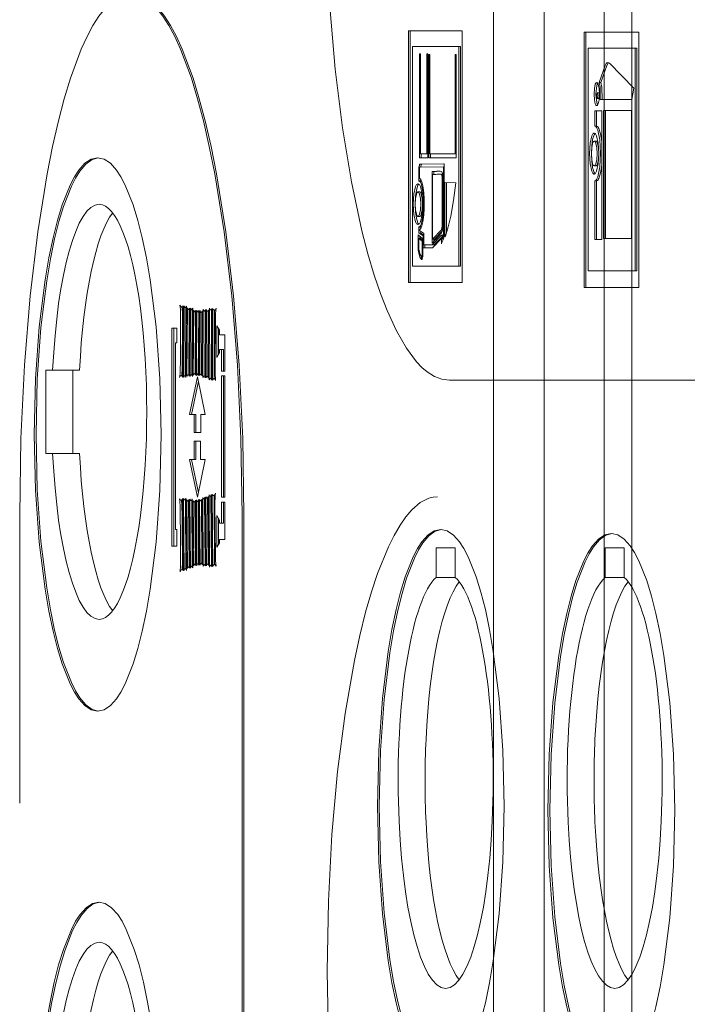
# Model space of a CAD drawing. Header units: millimetres. Extents: x -70269 to 35056, y -51814 to 48966.
# Tile 189 of 220: x -32411 to -32375, y 30399 to 30453. Entities that reach past the tile are written whole.
import ezdxf

# ---------------------------------------------------------------- set-up
doc = ezdxf.new("R2010")
doc.units = ezdxf.units.MM
doc.layers.add('00 - nowa technologia myjni_Nr_pióra__95', color=7, linetype='Continuous', lineweight=20, true_color=0x7c7c7c)
doc.layers.add('XREF', color=8, linetype='Continuous', lineweight=9)

# ---------------------------------------------------------------- blocks, each defined once
blk = doc.blocks.new('parter 2025.10.15')
at = {"layer": '00 - nowa technologia myjni_Nr_pióra__95', "color": 8, "linetype": 'Continuous', "lineweight": 5}
for p, q in [((607.5322, 2583.5757), (607.5322, 2388.5757)), ((607.8072, 2542.286), (607.8072, 2467.2695)), ((608.1322, 2542.286), (608.1322, 2467.2695)), ((608.2822, 2542.286), (608.2822, 2467.2695)), ((607.3634, 2500.9682), (607.0717, 2500.9682)), ((607.0717, 2500.9682), (607.0717, 2499.6047)), ((607.0813, 2500.9682), (607.0813, 2499.6047)), ((607.3634, 2499.6047), (607.3634, 2500.9682)), ((608.3201, 2500.9615), (608.0237, 2500.9615)), ((608.0237, 2500.9615), (608.0237, 2499.576)), ((608.0334, 2500.9615), (608.0334, 2499.576)), ((608.3201, 2499.576), (608.3201, 2500.9615)), ((607.093, 2500.8827), (607.093, 2499.6932)), ((607.3442, 2500.8827), (607.093, 2500.8827)), ((607.3538, 2500.8827), (607.3442, 2500.8827)), ((607.3442, 2499.6932), (607.3442, 2500.8827)), ((607.3538, 2499.6932), (607.3538, 2500.8827)), ((608.0455, 2500.8748), (608.0455, 2499.6663)), ((608.3006, 2500.8748), (608.0455, 2500.8748)), ((608.3104, 2500.8748), (608.3006, 2500.8748)), ((608.3006, 2499.6663), (608.3006, 2500.8748)), ((608.3104, 2499.6663), (608.3104, 2500.8748)), ((607.1313, 2500.8437), (607.1365, 2500.8437)), ((607.1313, 2500.2791), (607.1313, 2500.8437)), ((607.1365, 2500.8437), (607.1365, 2500.3011)), ((607.1713, 2500.8437), (607.1765, 2500.8437)), ((607.1713, 2500.3011), (607.1713, 2500.8437)), ((607.1765, 2500.8437), (607.1765, 2500.2791)), ((607.1876, 2500.84), (607.182, 2500.84)), ((607.182, 2500.84), (607.182, 2500.2791)), ((607.1876, 2500.3011), (607.1876, 2500.84)), ((607.3311, 2500.84), (607.3257, 2500.84)), ((607.3257, 2500.84), (607.3257, 2500.3011)), ((607.3311, 2500.2791), (607.3311, 2500.84)), ((608.1373, 2500.7796), (608.1051, 2500.6886)), ((608.1471, 2500.7796), (608.1148, 2500.6886)), ((608.2933, 2500.6566), (608.1608, 2500.7921)), ((608.1148, 2500.6886), (608.1051, 2500.6886)), ((608.2823, 2500.5953), (608.2933, 2500.6566)), ((608.1061, 2500.6322), (608.0964, 2500.6322)), ((608.1061, 2500.6007), (608.0964, 2500.6007)), ((608.107, 2500.6319), (608.1061, 2500.6322)), ((608.1114, 2500.5953), (608.2823, 2500.5953)), ((608.1198, 2500.5348), (608.0813, 2500.5342)), ((608.0911, 2500.5342), (608.0813, 2500.5342)), ((608.0813, 2500.5342), (608.0813, 2500.4512)), ((608.1198, 2500.5348), (608.0911, 2500.5342)), ((608.0911, 2500.5342), (608.0911, 2500.4512)), ((608.1198, 2499.8366), (608.1198, 2500.5348)), ((608.2811, 2500.5354), (608.1296, 2500.5354)), ((608.1296, 2500.5354), (608.1296, 2499.8421)), ((608.1392, 2500.5354), (608.1392, 2499.8421)), ((608.2811, 2499.8421), (608.2811, 2500.5354)), ((608.0911, 2500.4512), (608.0813, 2500.4512)), ((608.0887, 2500.3694), (608.079, 2500.3694)), ((607.1765, 2500.2791), (607.1313, 2500.2791)), ((607.1365, 2500.3011), (607.1713, 2500.3011)), ((607.1409, 2500.2791), (607.1409, 2500.3011)), ((607.1765, 2500.3011), (607.1713, 2500.3011)), ((607.182, 2500.2791), (607.3311, 2500.2791)), ((607.3257, 2500.3011), (607.1876, 2500.3011)), ((607.1916, 2500.3011), (607.1916, 2500.2791)), ((607.3311, 2500.3011), (607.3257, 2500.3011)), ((607.1289, 2500.2315), (607.1284, 2500.229)), ((607.1335, 2500.229), (607.1284, 2500.229)), ((607.1284, 2500.229), (607.1284, 2500.2257)), ((607.1284, 2500.2257), (607.1284, 2500.1619)), ((607.1315, 2500.2437), (607.1289, 2500.2315)), ((607.1319, 2500.2461), (607.1315, 2500.2437)), ((607.1417, 2500.2461), (607.1319, 2500.2461)), ((607.1328, 2500.2461), (607.1319, 2500.2461)), ((607.1319, 2500.2223), (607.1335, 2500.2297)), ((607.1319, 2500.1695), (607.1319, 2500.2223)), ((607.263, 2500.2477), (607.1328, 2500.2461)), ((607.1335, 2500.2297), (607.2613, 2500.2312)), ((607.1386, 2500.2315), (607.1382, 2500.229)), ((607.1412, 2500.2437), (607.1386, 2500.2315)), ((607.1417, 2500.2461), (607.1412, 2500.2437)), ((607.1425, 2500.2461), (607.1417, 2500.2461)), ((607.2648, 2500.2477), (607.1425, 2500.2461)), ((607.2648, 2500.2312), (607.2613, 2500.2312)), ((607.2613, 2500.2312), (607.2613, 2499.876)), ((607.2648, 2500.2477), (607.263, 2500.2477)), ((607.2648, 2500.2394), (607.2648, 2500.2477)), ((607.2648, 2499.876), (607.2648, 2500.2394)), ((608.0887, 2500.2361), (608.079, 2500.2361)), ((607.1284, 2500.1619), (607.1284, 2500.154)), ((607.1382, 2500.1619), (607.1382, 2500.154)), ((607.2011, 2500.2055), (607.1994, 2500.2055)), ((607.1994, 2500.2055), (607.1994, 2500.1973)), ((607.1994, 2500.1973), (607.1994, 2499.8274)), ((607.214, 2500.2062), (607.2011, 2500.2055)), ((607.2108, 2500.2055), (607.2011, 2500.2055)), ((607.2029, 2500.1894), (607.214, 2500.19)), ((607.2029, 2499.8378), (607.2029, 2500.1894)), ((607.2091, 2500.2055), (607.2091, 2500.1973)), ((607.2091, 2500.1973), (607.2091, 2500.1894)), ((607.2238, 2500.2062), (607.2108, 2500.2055)), ((607.2415, 2500.2068), (607.2238, 2500.2062)), ((607.2458, 2500.1906), (607.236, 2500.1906)), ((607.2567, 2500.1894), (607.2514, 2500.1894)), ((607.2517, 2500.2055), (607.2516, 2500.2055)), ((607.2577, 2500.1747), (607.2542, 2500.1747)), ((607.1382, 2500.154), (607.1284, 2500.154)), ((607.1284, 2500.154), (607.1301, 2500.1537)), ((607.1382, 2500.154), (607.1399, 2500.1537)), ((607.2688, 2500.1451), (607.2682, 2499.8598)), ((607.3282, 2500.1448), (607.2688, 2500.1451)), ((607.2784, 2500.1451), (607.278, 2499.872)), ((608.0911, 2500.1543), (608.0813, 2500.1543)), ((608.0813, 2500.1543), (608.0813, 2499.8366)), ((608.0911, 2500.1543), (608.0911, 2499.8366)), ((607.133, 2500.0948), (607.1232, 2500.0948)), ((607.133, 2499.962), (607.1232, 2499.962)), ((607.1301, 2499.9049), (607.1284, 2499.9046)), ((607.1382, 2499.9046), (607.1284, 2499.9046)), ((607.1284, 2499.9046), (607.1284, 2499.8967)), ((607.1284, 2499.8967), (607.1284, 2499.8787)), ((607.1399, 2499.9049), (607.1382, 2499.9046)), ((607.1382, 2499.9046), (607.1382, 2499.8967)), ((607.1263, 2499.8598), (607.1243, 2499.8613)), ((607.1243, 2499.8613), (607.1243, 2499.8518)), ((607.1243, 2499.8518), (607.1243, 2499.7826)), ((607.1478, 2499.843), (607.1263, 2499.8598)), ((607.1376, 2499.8421), (607.1278, 2499.8421)), ((607.1278, 2499.7847), (607.1278, 2499.8421)), ((607.1278, 2499.8421), (607.1458, 2499.828)), ((607.1284, 2499.8787), (607.1284, 2499.872)), ((607.1382, 2499.872), (607.1284, 2499.872)), ((607.1284, 2499.872), (607.1299, 2499.8708)), ((607.1299, 2499.8708), (607.1515, 2499.8561)), ((607.1319, 2499.886), (607.1319, 2499.8891)), ((607.1536, 2499.8714), (607.1319, 2499.886)), ((607.1341, 2499.8537), (607.1341, 2499.8518)), ((607.1341, 2499.8518), (607.1341, 2499.8421)), ((607.1376, 2499.8421), (607.1493, 2499.8329)), ((607.1382, 2499.8818), (607.1382, 2499.8787)), ((607.1382, 2499.8787), (607.1382, 2499.872)), ((607.1382, 2499.872), (607.1397, 2499.8708)), ((607.1397, 2499.8708), (607.155, 2499.8601)), ((607.1493, 2499.8421), (607.1478, 2499.843)), ((607.1493, 2499.8348), (607.1493, 2499.8421)), ((607.155, 2499.8561), (607.1515, 2499.8561)), ((607.1515, 2499.8561), (607.1515, 2499.8)), ((607.155, 2499.8702), (607.1536, 2499.8714)), ((607.155, 2499.8628), (607.155, 2499.8702)), ((607.155, 2499.8082), (607.155, 2499.8628)), ((607.2516, 2499.8601), (607.2009, 2499.8076)), ((607.2015, 2499.8195), (607.2516, 2499.8726)), ((607.2015, 2499.7914), (607.2502, 2499.8418)), ((607.2506, 2499.8885), (607.2029, 2499.8378)), ((607.2537, 2499.8522), (607.2107, 2499.8076)), ((607.2551, 2499.8824), (607.2127, 2499.8378)), ((607.2537, 2499.8418), (607.2502, 2499.8418)), ((607.2502, 2499.8418), (607.2502, 2499.8274)), ((607.2561, 2499.8885), (607.2506, 2499.8885)), ((607.2516, 2499.8726), (607.2517, 2499.8726)), ((607.2537, 2499.8622), (607.2516, 2499.8601)), ((607.2537, 2499.8522), (607.2537, 2499.8622)), ((607.2598, 2499.8537), (607.2537, 2499.8403)), ((607.2537, 2499.8403), (607.2537, 2499.8522)), ((607.2618, 2499.8403), (607.2537, 2499.8403)), ((607.26, 2499.8403), (607.26, 2499.836)), ((607.2682, 2499.8598), (607.2682, 2499.8586)), ((607.2714, 2499.8543), (607.2719, 2499.8555)), ((608.1296, 2499.8421), (608.2811, 2499.8421)), ((607.1493, 2499.828), (607.1458, 2499.828)), ((607.1458, 2499.828), (607.1458, 2499.7582)), ((607.1493, 2499.7582), (607.1493, 2499.8348)), ((607.1515, 2499.8), (607.1515, 2499.7917)), ((607.1612, 2499.7917), (607.1515, 2499.7917)), ((607.1515, 2499.7917), (607.1533, 2499.7917)), ((607.1533, 2499.7917), (607.2011, 2499.7914)), ((607.2009, 2499.8076), (607.155, 2499.8082)), ((607.1612, 2499.8082), (607.1612, 2499.8)), ((607.1612, 2499.8), (607.1612, 2499.7917)), ((607.1612, 2499.7917), (607.1631, 2499.7917)), ((607.1631, 2499.7917), (607.2014, 2499.7914)), ((607.1994, 2499.8274), (607.1994, 2499.8171)), ((607.1994, 2499.8171), (607.2015, 2499.8195)), ((607.2107, 2499.8076), (607.2009, 2499.8076)), ((607.2011, 2499.7914), (607.2012, 2499.7914)), ((607.2012, 2499.7914), (607.2015, 2499.7914)), ((607.2127, 2499.8378), (607.2029, 2499.8378)), ((607.2091, 2499.8378), (607.2091, 2499.8274)), ((607.2502, 2499.8274), (607.2502, 2499.814)), ((607.2502, 2499.814), (607.2526, 2499.8198)), ((607.2526, 2499.8198), (607.2612, 2499.839)), ((608.0813, 2499.8366), (608.1198, 2499.8366)), ((607.1243, 2499.7826), (607.1243, 2499.7804)), ((607.1284, 2499.7804), (607.1243, 2499.7804)), ((607.1243, 2499.7804), (607.1245, 2499.7789)), ((607.1344, 2499.7554), (607.1278, 2499.7847)), ((607.144, 2499.745), (607.1438, 2499.745)), ((607.1487, 2499.745), (607.144, 2499.745)), ((607.1458, 2499.7582), (607.1457, 2499.7554)), ((607.1492, 2499.7533), (607.1493, 2499.7582)), ((607.093, 2499.6932), (607.3442, 2499.6932)), ((607.1432, 2499.7286), (607.144, 2499.7286)), ((607.3538, 2499.6932), (607.3442, 2499.6932)), ((608.0455, 2499.6663), (608.3006, 2499.6663)), ((608.3104, 2499.6663), (608.3006, 2499.6663)), ((607.0717, 2499.6047), (607.3634, 2499.6047)), ((608.0237, 2499.576), (608.3201, 2499.576)), ((605.8503, 2499.4704), (605.8427, 2499.4704)), ((605.8482, 2499.0901), (605.8505, 2499.4777)), ((605.8558, 2499.4771), (605.8536, 2499.0895)), ((605.8676, 2499.4679), (605.8619, 2499.4679)), ((605.8655, 2499.4679), (605.8633, 2499.0987)), ((605.8655, 2499.0883), (605.8677, 2499.4762)), ((605.8729, 2499.4667), (605.8709, 2499.0968)), ((605.8848, 2499.4582), (605.879, 2499.4582)), ((605.8827, 2499.4582), (605.8807, 2499.1039)), ((605.8828, 2499.0956), (605.8848, 2499.4655)), ((605.8902, 2499.4649), (605.8882, 2499.095)), ((605.9021, 2499.4563), (605.8963, 2499.4563)), ((605.8999, 2499.4563), (605.898, 2499.1042)), ((605.9001, 2499.0938), (605.9021, 2499.464)), ((605.9074, 2499.4545), (605.9054, 2499.1023)), ((605.9193, 2499.4447), (605.9137, 2499.4447)), ((605.9172, 2499.4447), (605.9152, 2499.1106)), ((605.9173, 2499.1011), (605.9193, 2499.4533)), ((605.9247, 2499.4527), (605.9227, 2499.1005)), ((605.9366, 2499.4435), (605.9308, 2499.4435)), ((605.9344, 2499.4435), (605.9324, 2499.1087)), ((605.9346, 2499.0996), (605.9366, 2499.4518)), ((605.9419, 2499.4515), (605.9399, 2499.099)), ((605.9538, 2499.442), (605.9482, 2499.442)), ((605.9517, 2499.442), (605.9497, 2499.1072)), ((605.9518, 2499.0978), (605.9538, 2499.4502)), ((605.9593, 2499.4585), (605.9572, 2499.0883)), ((605.971, 2499.4487), (605.9657, 2499.4487)), ((605.9689, 2499.4487), (605.9669, 2499.0968)), ((605.9691, 2499.0871), (605.971, 2499.4576)), ((605.9765, 2499.457), (605.9744, 2499.0871)), ((605.9883, 2499.4478), (605.9826, 2499.4478)), ((605.9862, 2499.4478), (605.9842, 2499.095)), ((605.9863, 2499.0859), (605.9884, 2499.4557)), ((605.9938, 2499.464), (605.9916, 2499.0764)), ((606.0057, 2499.4548), (606, 2499.4548)), ((606.0034, 2499.4548), (606.0014, 2499.0846)), ((606.0034, 2499.0752), (606.0057, 2499.4631)), ((606.011, 2499.4624), (606.0089, 2499.0749)), ((606.0208, 2499.4539), (606.0187, 2499.0831)), ((606.0277, 2499.4539), (606.0193, 2499.4539)), ((606.0234, 2499.1286), (606.0251, 2499.4063)), ((606.0473, 2499.345), (606.0327, 2499.3688)), ((606.0327, 2499.3688), (606.0327, 2499.1969)), ((605.8151, 2499.3556), (605.789, 2499.3556)), ((605.789, 2499.3556), (605.789, 2498.1752)), ((605.7988, 2499.3556), (605.7988, 2498.1752)), ((605.8151, 2499.2769), (605.8151, 2499.3556)), ((606.0423, 2499.3529), (606.0423, 2499.2134)), ((606.0473, 2499.3202), (606.0473, 2499.345)), ((606.0769, 2499.3202), (606.0473, 2499.3202)), ((606.0769, 2499.1231), (606.0769, 2499.3202)), ((605.8085, 2498.2643), (605.8085, 2499.2769)), ((605.8085, 2499.2769), (605.8151, 2499.2769)), ((606.0327, 2499.1969), (606.0473, 2499.2223)), ((606.0473, 2499.2223), (606.0473, 2499.2412)), ((606.0473, 2499.2412), (606.0583, 2499.2412)), ((606.0681, 2499.2412), (606.0583, 2499.2412)), ((606.0583, 2499.2412), (606.0583, 2499.1231)), ((606.0681, 2499.2412), (606.0681, 2499.1231)), ((605.1062, 2499.128), (605.1428, 2499.128)), ((605.1062, 2498.6778), (605.1062, 2499.128)), ((605.2888, 2499.128), (605.1428, 2499.128)), ((605.252, 2498.6778), (605.252, 2499.128)), ((605.8484, 2499.0993), (605.8407, 2499.0993)), ((605.8655, 2499.0987), (605.8593, 2499.0987)), ((605.8828, 2499.1039), (605.8769, 2499.1039)), ((605.928, 2499.0932), (605.8851, 2498.8887)), ((605.9001, 2499.1042), (605.8941, 2499.1042)), ((605.9173, 2499.1106), (605.9112, 2499.1106)), ((605.9697, 2498.8887), (605.928, 2499.0932)), ((605.9346, 2499.1087), (605.9288, 2499.1087)), ((605.9518, 2499.1072), (605.9457, 2499.1072)), ((605.9691, 2499.0968), (605.9631, 2499.0968)), ((605.9863, 2499.095), (605.9802, 2499.095)), ((606.0583, 2499.1231), (606.0769, 2499.1231)), ((606.0583, 2499.0978), (606.0583, 2498.4395)), ((606.0769, 2499.0978), (606.0583, 2499.0978)), ((606.0681, 2499.0978), (606.0681, 2498.4395)), ((606.0769, 2498.4395), (606.0769, 2499.0978)), ((605.9329, 2499.0697), (605.8949, 2498.8887)), ((606.0035, 2499.0846), (605.9976, 2499.0846)), ((606.0254, 2499.0831), (606.0171, 2499.0831)), ((607.2941, 2499.0743), (610.0113, 2499.0743)), ((605.8851, 2498.8887), (605.9094, 2498.8887)), ((605.9192, 2498.8887), (605.9094, 2498.8887)), ((605.9094, 2498.8887), (605.9094, 2498.7911)), ((605.9192, 2498.8887), (605.9192, 2498.7911)), ((605.9454, 2498.7911), (605.9454, 2498.8887)), ((605.9454, 2498.8887), (605.9697, 2498.8887)), ((605.9094, 2498.7911), (605.9454, 2498.7911)), ((605.9096, 2498.7441), (605.9096, 2498.6446)), ((605.9451, 2498.7441), (605.9096, 2498.7441)), ((605.9193, 2498.7441), (605.9193, 2498.6446)), ((605.9451, 2498.6446), (605.9451, 2498.7441)), ((605.1428, 2498.6778), (605.1062, 2498.6778)), ((605.2888, 2498.6778), (605.1428, 2498.6778)), ((605.9096, 2498.6446), (605.8853, 2498.6446)), ((605.8853, 2498.6446), (605.9282, 2498.4401)), ((605.8951, 2498.6446), (605.9329, 2498.4639)), ((605.9193, 2498.6446), (605.9096, 2498.6446)), ((605.9282, 2498.4401), (605.9688, 2498.6446)), ((605.9688, 2498.6446), (605.9451, 2498.6446)), ((605.9906, 2498.4529), (605.9938, 2498.0617)), ((606.0057, 2498.0632), (606.0025, 2498.4548)), ((606.0078, 2498.4554), (606.011, 2498.0638)), ((605.8482, 2498.4233), (605.8384, 2498.4233)), ((605.8505, 2498.0412), (605.8471, 2498.4328)), ((605.8526, 2498.4334), (605.8558, 2498.0422)), ((605.8645, 2498.4255), (605.8584, 2498.4255)), ((605.8624, 2498.4255), (605.8655, 2498.0525)), ((605.8677, 2498.0434), (605.8645, 2498.4352)), ((605.8699, 2498.427), (605.8729, 2498.0531)), ((605.8819, 2498.4194), (605.8757, 2498.4194)), ((605.8796, 2498.4194), (605.8827, 2498.062)), ((605.8848, 2498.055), (605.8818, 2498.4285)), ((605.8871, 2498.4294), (605.8902, 2498.0559)), ((605.899, 2498.4218), (605.8929, 2498.4218)), ((605.8969, 2498.4218), (605.8999, 2498.0666)), ((605.9021, 2498.0574), (605.899, 2498.4313)), ((605.9045, 2498.423), (605.9074, 2498.0672)), ((605.9164, 2498.4145), (605.9103, 2498.4145)), ((605.9143, 2498.4145), (605.917, 2498.0769)), ((605.9193, 2498.0687), (605.9164, 2498.4245)), ((605.9218, 2498.4255), (605.9247, 2498.0696)), ((605.9337, 2498.4172), (605.9274, 2498.4172)), ((605.9315, 2498.4172), (605.9343, 2498.0794)), ((605.9366, 2498.0715), (605.9337, 2498.4273)), ((605.939, 2498.4279), (605.9419, 2498.0721)), ((605.9509, 2498.42), (605.9448, 2498.42)), ((605.9488, 2498.42), (605.9515, 2498.0818)), ((605.9538, 2498.0739), (605.9509, 2498.4294)), ((605.9561, 2498.4392), (605.9591, 2498.0657)), ((605.9681, 2498.431), (605.9622, 2498.431)), ((605.9659, 2498.431), (605.9689, 2498.0754)), ((605.971, 2498.0672), (605.968, 2498.441)), ((605.9733, 2498.4419), (605.9764, 2498.0678)), ((605.9854, 2498.434), (605.9791, 2498.434)), ((605.9831, 2498.434), (605.9862, 2498.0776)), ((605.9883, 2498.0696), (605.9852, 2498.4432)), ((606.0025, 2498.445), (605.9964, 2498.445)), ((606.0003, 2498.445), (606.0034, 2498.0715)), ((606.0248, 2498.4487), (606.015, 2498.4487)), ((606.0176, 2498.4487), (606.0206, 2498.0745)), ((606.0248, 2498.1218), (606.0225, 2498.4023)), ((606.0583, 2498.4395), (606.0769, 2498.4395)), ((606.0769, 2498.4139), (606.0583, 2498.4139)), ((606.0583, 2498.4139), (606.0583, 2498.2997)), ((606.0681, 2498.4139), (606.0681, 2498.2997)), ((606.0769, 2498.2112), (606.0769, 2498.4139)), ((604.964, 2498.3431), (604.964, 2496.7818)), ((606.0473, 2498.3162), (606.0327, 2498.34)), ((606.0327, 2498.34), (606.0327, 2498.1685)), ((606.0423, 2498.3244), (606.0423, 2498.1853)), ((606.0473, 2498.2997), (606.0473, 2498.3162)), ((606.0583, 2498.2997), (606.0473, 2498.2997)), ((606.0681, 2498.2997), (606.0583, 2498.2997)), ((606.1697, 2495.2202), (606.1697, 2498.3431)), ((606.1795, 2495.2202), (606.1795, 2498.3431)), ((605.8151, 2498.2643), (605.8085, 2498.2643)), ((605.8151, 2498.1752), (605.8151, 2498.2643)), ((606.0327, 2498.1685), (606.0473, 2498.1935)), ((606.0473, 2498.1935), (606.0473, 2498.2112)), ((606.0473, 2498.2112), (606.0769, 2498.2112)), ((605.789, 2498.1752), (605.8151, 2498.1752)), ((607.222, 2498.1651), (607.325, 2498.1651)), ((607.222, 2498.0052), (607.222, 2498.1651)), ((607.325, 2498.1651), (607.325, 2498.0052)), ((608.1381, 2498.0052), (608.1381, 2498.1651)), ((608.1381, 2498.1651), (608.2411, 2498.1651)), ((608.2411, 2498.1651), (608.2411, 2498.0052)), ((605.9364, 2498.0794), (605.9311, 2498.0794)), ((605.9536, 2498.0818), (605.948, 2498.0818)), ((605.8503, 2498.0489), (605.8438, 2498.0489)), ((605.8676, 2498.0525), (605.8619, 2498.0525)), ((605.8848, 2498.062), (605.8795, 2498.062)), ((605.9021, 2498.0666), (605.8966, 2498.0666)), ((605.9192, 2498.0769), (605.9135, 2498.0769)), ((605.971, 2498.0754), (605.9654, 2498.0754)), ((605.9883, 2498.0776), (605.9826, 2498.0776)), ((606.0055, 2498.0715), (606.0002, 2498.0715)), ((606.0275, 2498.0745), (606.0203, 2498.0745)), ((607.222, 2498.0052), (607.325, 2498.0052)), ((608.1381, 2498.0052), (608.2411, 2498.0052))]:
    blk.add_line(p, q, dxfattribs=at)
for points in [[(606.6214, 2501.8306), (606.6275, 2501.4577), (606.6455, 2501.1), (606.6745, 2500.7604), (606.7137, 2500.4421), (606.7621, 2500.1491), (606.8191, 2499.8839), (606.8516, 2499.7591), (606.8861, 2499.6431), (606.92, 2499.5433), (606.9554, 2499.4521), (607.0065, 2499.341), (607.0602, 2499.2476), (607.1159, 2499.1731), (607.1446, 2499.1435), (607.1737, 2499.1191), (607.2131, 2499.0944), (607.2534, 2499.0794), (607.2941, 2499.0743)], [(605.5668, 2501.1675), (605.5429, 2501.1653), (605.5191, 2501.1586), (605.4956, 2501.1476), (605.4722, 2501.1324), (605.4266, 2501.0896), (605.3935, 2501.0478), (605.3612, 2500.9969), (605.3291, 2500.9371), (605.298, 2500.8693), (605.2392, 2500.7109), (605.2055, 2500.6001), (605.1736, 2500.4793), (605.1419, 2500.3414), (605.1123, 2500.1936), (605.0615, 2499.8781), (605.0201, 2499.5308), (604.9896, 2499.1564), (604.9705, 2498.759), (604.964, 2498.3431)], [(606.1697, 2498.3431), (606.1632, 2498.759), (606.1441, 2499.1564), (606.1136, 2499.5308), (606.0724, 2499.8781), (606.0214, 2500.1936), (605.9918, 2500.3414), (605.9602, 2500.4793), (605.9282, 2500.6001), (605.8946, 2500.7109), (605.8357, 2500.8693), (605.8047, 2500.9371), (605.7727, 2500.9969), (605.7402, 2501.0478), (605.7071, 2501.0896), (605.6614, 2501.1324), (605.6381, 2501.1476), (605.6146, 2501.1586), (605.5908, 2501.1653), (605.5668, 2501.1675)], [(606.1795, 2498.3431), (606.1729, 2498.759), (606.1538, 2499.1564), (606.1233, 2499.5308), (606.082, 2499.8781), (606.0312, 2500.1936), (606.0016, 2500.3414), (605.9698, 2500.4793), (605.9379, 2500.6001), (605.9042, 2500.7109), (605.8455, 2500.8693), (605.8143, 2500.9371), (605.7823, 2500.9969), (605.7499, 2501.0478), (605.7168, 2501.0896), (605.6712, 2501.1324), (605.6479, 2501.1476), (605.6244, 2501.1586), (605.6006, 2501.1653), (605.5766, 2501.1675)], [(608.1523, 2500.7964), (608.1469, 2500.7948), (608.1436, 2500.7915), (608.1373, 2500.7796)], [(608.1572, 2500.7951), (608.1537, 2500.7918), (608.1471, 2500.7796)], [(608.0926, 2500.688), (608.0899, 2500.6868), (608.088, 2500.6847), (608.0848, 2500.6783), (608.0801, 2500.6557), (608.0783, 2500.6252)], [(608.0975, 2500.6844), (608.0926, 2500.6709), (608.0879, 2500.6252)], [(608.107, 2500.6252), (608.1051, 2500.6557), (608.1003, 2500.6783), (608.0971, 2500.6847), (608.0954, 2500.6868), (608.0935, 2500.6877)], [(608.1051, 2500.6886), (608.1102, 2500.6618), (608.1114, 2500.5953)], [(608.1148, 2500.6886), (608.1199, 2500.6618), (608.1212, 2500.5953)], [(608.0783, 2500.6252), (608.0801, 2500.5943), (608.0848, 2500.5721), (608.088, 2500.5653), (608.0899, 2500.5635), (608.0917, 2500.5623)], [(608.0879, 2500.6252), (608.0926, 2500.5791), (608.0975, 2500.566)], [(608.0926, 2500.5623), (608.0954, 2500.5635), (608.0971, 2500.5653), (608.1003, 2500.5721), (608.1051, 2500.5943), (608.107, 2500.6252)], [(608.0964, 2500.6322), (608.0954, 2500.6316), (608.0946, 2500.63), (608.0937, 2500.6267), (608.0928, 2500.6166)], [(608.0928, 2500.6166), (608.0937, 2500.6062), (608.0946, 2500.6029), (608.0954, 2500.6014), (608.0964, 2500.6007)], [(608.0964, 2500.6007), (608.0975, 2500.6014), (608.0983, 2500.6029), (608.0992, 2500.6062), (608.1, 2500.6166)], [(608.1, 2500.6166), (608.0992, 2500.6267), (608.0983, 2500.63), (608.0975, 2500.6316), (608.0966, 2500.6322)], [(608.0813, 2500.4512), (608.0833, 2500.4509), (608.0871, 2500.4488), (608.0908, 2500.4445), (608.0977, 2500.4302), (608.1091, 2500.3768), (608.1137, 2500.3047)], [(608.0911, 2500.4512), (608.0957, 2500.4497), (608.0987, 2500.4469), (608.1042, 2500.4378), (608.1132, 2500.4097), (608.1198, 2500.37)], [(608.0534, 2500.3029), (608.0569, 2500.3587), (608.0661, 2500.3987), (608.0716, 2500.4091), (608.0743, 2500.4122), (608.0774, 2500.4137), (608.079, 2500.414)], [(608.0632, 2500.3029), (608.065, 2500.3444), (608.0702, 2500.3792), (608.0787, 2500.4048), (608.0838, 2500.4118)], [(608.079, 2500.414), (608.0806, 2500.4137), (608.0835, 2500.4122), (608.0865, 2500.4091), (608.0919, 2500.3987), (608.101, 2500.3587), (608.1045, 2500.3029)], [(608.0636, 2500.3029), (608.0655, 2500.334), (608.0703, 2500.3578), (608.074, 2500.3655), (608.0758, 2500.3679), (608.078, 2500.3691), (608.079, 2500.3694)], [(608.079, 2500.3694), (608.0801, 2500.3691), (608.0821, 2500.3679), (608.0841, 2500.3658), (608.0876, 2500.3578), (608.0925, 2500.334), (608.0943, 2500.3029)], [(608.0887, 2500.3694), (608.0897, 2500.3691), (608.0919, 2500.3679), (608.0937, 2500.3658), (608.0974, 2500.3578), (608.1021, 2500.334), (608.1041, 2500.3029)], [(605.3866, 2500.2803), (605.3515, 2500.2724), (605.3174, 2500.2498), (605.2846, 2500.2126), (605.2607, 2500.1759), (605.2377, 2500.132), (605.1947, 2500.024), (605.1689, 2499.94), (605.1449, 2499.8464), (605.1222, 2499.7371), (605.1018, 2499.6187), (605.0702, 2499.3642), (605.05, 2499.0822), (605.0432, 2498.7801)], [(605.3912, 2500.28), (605.3566, 2500.2702), (605.3229, 2500.2458), (605.2905, 2500.2074), (605.267, 2500.1701), (605.2444, 2500.1256), (605.2018, 2500.0166), (605.1768, 2499.9336), (605.1535, 2499.8409), (605.1307, 2499.7316), (605.1104, 2499.6123), (605.0793, 2499.3593), (605.0596, 2499.0798), (605.0528, 2498.7801)], [(605.7303, 2498.7801), (605.7232, 2499.0822), (605.7033, 2499.3642), (605.6715, 2499.6187), (605.6512, 2499.7371), (605.6283, 2499.8464), (605.6045, 2499.94), (605.5787, 2500.024), (605.5356, 2500.132), (605.5127, 2500.1759), (605.4889, 2500.2126), (605.4559, 2500.2498), (605.4217, 2500.2724), (605.3866, 2500.2803)], [(608.079, 2500.1912), (608.0774, 2500.1915), (608.0743, 2500.193), (608.0716, 2500.1961), (608.0661, 2500.2065), (608.0569, 2500.2467), (608.0534, 2500.3029)], [(608.0838, 2500.1936), (608.0787, 2500.2004), (608.0702, 2500.2263), (608.065, 2500.2608), (608.0632, 2500.3029)], [(608.079, 2500.2361), (608.078, 2500.2364), (608.0758, 2500.2376), (608.074, 2500.2397), (608.0703, 2500.2477), (608.0655, 2500.2712), (608.0636, 2500.3029)], [(608.1045, 2500.3029), (608.101, 2500.2467), (608.0919, 2500.2065), (608.0865, 2500.1961), (608.0835, 2500.193), (608.0806, 2500.1915), (608.079, 2500.1912)], [(608.0943, 2500.3029), (608.0925, 2500.2712), (608.0876, 2500.2477), (608.0841, 2500.2397), (608.0821, 2500.2376), (608.0801, 2500.2364), (608.079, 2500.2361)], [(608.1137, 2500.3047), (608.1091, 2500.2315), (608.0977, 2500.1763), (608.0908, 2500.1613), (608.0871, 2500.157), (608.0833, 2500.1546), (608.0813, 2500.1543)], [(608.1041, 2500.3029), (608.1021, 2500.2712), (608.0974, 2500.2477), (608.0937, 2500.2397), (608.0919, 2500.2376), (608.0897, 2500.2364), (608.0887, 2500.2361)], [(608.1198, 2500.2385), (608.1132, 2500.1976), (608.1041, 2500.168), (608.0986, 2500.1589), (608.0957, 2500.1558), (608.0911, 2500.1543)], [(607.1495, 2500.1271), (607.1444, 2500.1476), (607.1385, 2500.1619), (607.1342, 2500.168), (607.1319, 2500.1695)], [(607.2514, 2500.1894), (607.252, 2500.1882), (607.2532, 2500.1839), (607.2542, 2500.1747)], [(607.2577, 2500.1747), (607.2558, 2500.1949), (607.2532, 2500.2037), (607.2523, 2500.2052)], [(607.0978, 2500.0285), (607.1013, 2500.0844), (607.1104, 2500.1244), (607.1158, 2500.1344), (607.1188, 2500.1375), (607.1217, 2500.1393), (607.1232, 2500.1393)], [(607.1075, 2500.0285), (607.1093, 2500.0704), (607.1145, 2500.1048), (607.1231, 2500.1308), (607.1281, 2500.1375)], [(607.1232, 2500.1393), (607.1249, 2500.1393), (607.128, 2500.1375), (607.1307, 2500.1344), (607.1362, 2500.1244), (607.1454, 2500.0844), (607.1489, 2500.0285)], [(607.1301, 2500.1537), (607.1322, 2500.1528), (607.1364, 2500.1482), (607.1402, 2500.1405), (607.1469, 2500.1158)], [(607.2719, 2499.8555), (607.2877, 2499.9049), (607.3016, 2499.9629), (607.3164, 2500.0478), (607.3282, 2500.1448)], [(607.108, 2500.0285), (607.1098, 2500.06), (607.1147, 2500.0835), (607.1184, 2500.0911), (607.1202, 2500.0935), (607.1222, 2500.0948), (607.1232, 2500.0948)], [(607.1232, 2500.0948), (607.1243, 2500.0948), (607.1264, 2500.0935), (607.1283, 2500.0911), (607.1318, 2500.0835), (607.1367, 2500.06), (607.1385, 2500.0285)], [(607.133, 2500.0948), (607.1341, 2500.0948), (607.1361, 2500.0935), (607.138, 2500.0911), (607.1415, 2500.0835), (607.1464, 2500.06), (607.1483, 2500.0285)], [(607.1232, 2499.9175), (607.1217, 2499.9178), (607.1188, 2499.9193), (607.1158, 2499.9223), (607.1104, 2499.9324), (607.1013, 2499.9727), (607.0978, 2500.0285)], [(607.1281, 2499.9196), (607.1231, 2499.9263), (607.1145, 2499.9519), (607.1093, 2499.9867), (607.1075, 2500.0285)], [(607.1232, 2499.962), (607.1222, 2499.9623), (607.1202, 2499.9635), (607.1184, 2499.966), (607.1147, 2499.9733), (607.1098, 2499.9968), (607.108, 2500.0285)], [(607.1489, 2500.0285), (607.1454, 2499.9727), (607.1362, 2499.9324), (607.1307, 2499.9223), (607.128, 2499.9193), (607.1249, 2499.9178), (607.1232, 2499.9175)], [(607.1385, 2500.0285), (607.1367, 2499.9968), (607.1318, 2499.9733), (607.1283, 2499.966), (607.1264, 2499.9635), (607.1243, 2499.9623), (607.1232, 2499.962)], [(607.1483, 2500.0285), (607.1464, 2499.9968), (607.1415, 2499.9733), (607.138, 2499.966), (607.1361, 2499.9635), (607.1341, 2499.9623), (607.133, 2499.962)], [(607.1467, 2499.944), (607.1402, 2499.9187), (607.1364, 2499.9104), (607.1322, 2499.9059), (607.1301, 2499.9049)], [(607.1319, 2499.8891), (607.1342, 2499.8909), (607.1385, 2499.897), (607.1443, 2499.9117), (607.1493, 2499.933)], [(607.2542, 2499.9095), (607.2516, 2499.8903), (607.2506, 2499.8885)], [(607.2517, 2499.8726), (607.2532, 2499.876), (607.2558, 2499.8869), (607.2577, 2499.9092)], [(607.2682, 2499.8586), (607.2687, 2499.854), (607.2693, 2499.8525)], [(607.1245, 2499.7789), (607.1328, 2499.7408), (607.1432, 2499.7286)], [(607.144, 2499.7286), (607.1451, 2499.7289), (607.1457, 2499.7298), (607.1466, 2499.7316), (607.148, 2499.7377)], [(605.8427, 2499.4704), (605.8392, 2499.4716), (605.8371, 2499.4734), (605.8331, 2499.4808)], [(605.8505, 2499.4777), (605.8473, 2499.4728), (605.8456, 2499.4713), (605.8427, 2499.4704)], [(605.8619, 2499.4679), (605.86, 2499.4692), (605.8586, 2499.471), (605.8558, 2499.4771)], [(605.8677, 2499.4762), (605.8651, 2499.4704), (605.8639, 2499.4689), (605.8626, 2499.4679)], [(605.879, 2499.4582), (605.877, 2499.4588), (605.8757, 2499.4606), (605.8729, 2499.4667)], [(605.8848, 2499.4655), (605.8822, 2499.4603), (605.881, 2499.4588), (605.8798, 2499.4582)], [(605.8963, 2499.4563), (605.8943, 2499.4573), (605.8929, 2499.4588), (605.8902, 2499.4649)], [(605.9021, 2499.464), (605.8995, 2499.4585), (605.8983, 2499.4573), (605.897, 2499.4563)], [(605.9137, 2499.4447), (605.9115, 2499.446), (605.9102, 2499.4478), (605.9074, 2499.4545)], [(605.9193, 2499.4533), (605.9167, 2499.4478), (605.9155, 2499.446), (605.9143, 2499.445)], [(605.9308, 2499.4435), (605.9288, 2499.4441), (605.9274, 2499.4463), (605.9247, 2499.4527)], [(605.9366, 2499.4518), (605.934, 2499.446), (605.9327, 2499.4441), (605.9314, 2499.4435)], [(605.9482, 2499.442), (605.946, 2499.4429), (605.9446, 2499.445), (605.9419, 2499.4515)], [(605.9538, 2499.4502), (605.9514, 2499.4444), (605.9501, 2499.4429), (605.9488, 2499.4423)], [(605.9657, 2499.4487), (605.9636, 2499.4499), (605.9622, 2499.4521), (605.9593, 2499.4585)], [(605.971, 2499.4576), (605.9688, 2499.4515), (605.9675, 2499.4496), (605.9663, 2499.449)], [(605.9826, 2499.4478), (605.9805, 2499.449), (605.9791, 2499.4508), (605.9765, 2499.457)], [(605.9884, 2499.4557), (605.9858, 2499.4502), (605.9845, 2499.4487), (605.9833, 2499.4478)], [(606, 2499.4548), (605.9979, 2499.4557), (605.9965, 2499.4576), (605.9938, 2499.464)], [(606.0057, 2499.4631), (606.0031, 2499.4573), (606.0019, 2499.4557), (606.0006, 2499.4548)], [(606.0193, 2499.4539), (606.0162, 2499.4548), (606.0144, 2499.4563), (606.011, 2499.4624)], [(606.0289, 2499.4646), (606.0251, 2499.4573), (606.0228, 2499.4551), (606.0193, 2499.4539)], [(605.8311, 2499.0889), (605.8349, 2499.0956), (605.8372, 2499.0981), (605.8395, 2499.0993), (605.8407, 2499.0993)], [(605.8407, 2499.0993), (605.8433, 2499.0984), (605.8452, 2499.0968), (605.8482, 2499.0901)], [(605.8536, 2499.0895), (605.8561, 2499.0959), (605.8575, 2499.0975), (605.8587, 2499.0987)], [(605.8593, 2499.0987), (605.8615, 2499.0975), (605.8629, 2499.0956), (605.8655, 2499.0883)], [(605.8709, 2499.0968), (605.8737, 2499.1017), (605.8749, 2499.1029), (605.8763, 2499.1039)], [(605.8769, 2499.1039), (605.8789, 2499.1029), (605.8803, 2499.1011), (605.8828, 2499.0956)], [(605.8882, 2499.095), (605.8909, 2499.1011), (605.8923, 2499.1033), (605.8935, 2499.1042)], [(605.8941, 2499.1042), (605.8963, 2499.1029), (605.8975, 2499.1011), (605.9001, 2499.0938)], [(605.9054, 2499.1023), (605.908, 2499.1078), (605.9092, 2499.1097), (605.9106, 2499.1103)], [(605.9112, 2499.1106), (605.9134, 2499.1094), (605.9146, 2499.1075), (605.9173, 2499.1011)], [(605.9227, 2499.1005), (605.9254, 2499.106), (605.9268, 2499.1078), (605.928, 2499.1087)], [(605.9288, 2499.1087), (605.9308, 2499.1078), (605.932, 2499.106), (605.9346, 2499.0996)], [(605.9399, 2499.099), (605.9425, 2499.1048), (605.9439, 2499.106), (605.9451, 2499.1069)], [(605.9457, 2499.1072), (605.9479, 2499.106), (605.9491, 2499.1042), (605.9518, 2499.0978)], [(605.9572, 2499.0883), (605.9599, 2499.0944), (605.9611, 2499.0959), (605.9625, 2499.0968)], [(605.9631, 2499.0968), (605.9652, 2499.0956), (605.9665, 2499.0938), (605.9691, 2499.0871)], [(605.9744, 2499.0871), (605.977, 2499.0926), (605.9782, 2499.0941), (605.9796, 2499.095)], [(605.9802, 2499.095), (605.9822, 2499.0938), (605.9836, 2499.092), (605.9863, 2499.0859)], [(605.9916, 2499.0764), (605.9942, 2499.0822), (605.9956, 2499.0834), (605.997, 2499.0843)], [(605.9976, 2499.0846), (605.9996, 2499.0834), (606.001, 2499.0816), (606.0034, 2499.0752)], [(606.0089, 2499.0749), (606.0122, 2499.0804), (606.0141, 2499.0822), (606.0171, 2499.0831)], [(606.0171, 2499.0831), (606.0205, 2499.0822), (606.0226, 2499.0798), (606.0264, 2499.0724)], [(605.0432, 2498.7801), (605.05, 2498.4779), (605.0702, 2498.1966), (605.1018, 2497.9414), (605.1222, 2497.823), (605.1449, 2497.7141), (605.1689, 2497.6204), (605.1947, 2497.5365), (605.2377, 2497.4281), (605.2607, 2497.3842), (605.2846, 2497.3476), (605.3174, 2497.3106), (605.3515, 2497.2878), (605.3866, 2497.2804)], [(605.0528, 2498.7801), (605.0596, 2498.4807), (605.0793, 2498.2015), (605.1104, 2497.9482), (605.1307, 2497.8291), (605.1535, 2497.7193), (605.1767, 2497.6271), (605.2018, 2497.5441), (605.2443, 2497.4349), (605.267, 2497.3903), (605.2903, 2497.3531), (605.3229, 2497.3146), (605.3564, 2497.2902), (605.3912, 2497.2804)], [(605.3866, 2497.2804), (605.4217, 2497.2878), (605.4559, 2497.3106), (605.4889, 2497.3476), (605.5127, 2497.3842), (605.5356, 2497.4281), (605.5787, 2497.5365), (605.6045, 2497.6204), (605.6283, 2497.7141), (605.6512, 2497.823), (605.6715, 2497.9414), (605.7033, 2498.1966), (605.7232, 2498.4779), (605.7303, 2498.7801)], [(605.9964, 2498.445), (605.9945, 2498.4462), (605.9932, 2498.4474), (605.9906, 2498.4529)], [(606.0025, 2498.4548), (605.9997, 2498.448), (605.9985, 2498.4462), (605.9971, 2498.4453)], [(606.015, 2498.4487), (606.0124, 2498.4493), (606.0107, 2498.4508), (606.0078, 2498.4554)], [(606.0257, 2498.4621), (606.0214, 2498.4529), (606.0188, 2498.4505), (606.0162, 2498.449), (606.015, 2498.4487)], [(605.8384, 2498.4233), (605.8354, 2498.4242), (605.8334, 2498.4261), (605.8297, 2498.4316)], [(605.8471, 2498.4328), (605.8438, 2498.4264), (605.8416, 2498.4242), (605.8384, 2498.4233)], [(605.8584, 2498.4255), (605.8565, 2498.4267), (605.8552, 2498.4279), (605.8526, 2498.4334)], [(605.8645, 2498.4352), (605.8618, 2498.4285), (605.8604, 2498.4267), (605.859, 2498.4258)], [(605.8757, 2498.4194), (605.8737, 2498.4203), (605.8725, 2498.4218), (605.8699, 2498.427)], [(605.8818, 2498.4285), (605.879, 2498.4224), (605.8777, 2498.4206), (605.8763, 2498.4197)], [(605.8929, 2498.4218), (605.8909, 2498.423), (605.8897, 2498.4242), (605.8871, 2498.4294)], [(605.899, 2498.4313), (605.8963, 2498.4248), (605.8949, 2498.423), (605.8935, 2498.4221)], [(605.9103, 2498.4145), (605.9083, 2498.4157), (605.9071, 2498.4172), (605.9045, 2498.423)], [(605.9164, 2498.4245), (605.9137, 2498.4175), (605.9123, 2498.4157), (605.9109, 2498.4148)], [(605.9274, 2498.4172), (605.9256, 2498.4181), (605.9244, 2498.4197), (605.9218, 2498.4255)], [(605.9337, 2498.4273), (605.9309, 2498.4203), (605.9295, 2498.4181), (605.9282, 2498.4172)], [(605.9448, 2498.42), (605.943, 2498.4209), (605.9416, 2498.4224), (605.939, 2498.4279)], [(605.9509, 2498.4294), (605.9482, 2498.423), (605.9469, 2498.4212), (605.9456, 2498.42)], [(605.9622, 2498.431), (605.9602, 2498.4322), (605.9588, 2498.4334), (605.9561, 2498.4392)], [(605.968, 2498.441), (605.9656, 2498.434), (605.9642, 2498.4322), (605.963, 2498.431)], [(605.9791, 2498.434), (605.9771, 2498.4349), (605.9759, 2498.4364), (605.9733, 2498.4419)], [(605.9852, 2498.4432), (605.9825, 2498.4371), (605.9811, 2498.4352), (605.9797, 2498.4343)], [(607.2297, 2498.4425), (607.2059, 2498.4404), (607.1823, 2498.4343), (607.1359, 2498.4105), (607.0906, 2498.3717), (607.0581, 2498.3339), (607.0262, 2498.2881), (606.994, 2498.2332), (606.9629, 2498.1706), (606.9044, 2498.0266), (606.8713, 2497.9265), (606.8397, 2497.8169), (606.808, 2497.6912), (606.7785, 2497.5557), (606.728, 2497.2685), (606.6871, 2496.9527), (606.6568, 2496.6115), (606.6379, 2496.2496), (606.6313, 2495.8711)], [(607.2468, 2498.2655), (607.2117, 2498.2576), (607.1776, 2498.235), (607.1446, 2498.1978), (607.1208, 2498.1612), (607.0979, 2498.1172), (607.0547, 2498.0092), (607.0289, 2497.925), (607.0051, 2497.8316), (606.9822, 2497.7223), (606.9619, 2497.6039), (606.9302, 2497.3491), (606.9102, 2497.0674), (606.9032, 2496.7653)], [(607.2514, 2498.2652), (607.2168, 2498.2552), (607.183, 2498.2308), (607.1505, 2498.1926), (607.127, 2498.1551), (607.1045, 2498.1105), (607.062, 2498.0019), (607.0369, 2497.9189), (607.0137, 2497.8261), (606.9909, 2497.7165), (606.9706, 2497.5972), (606.9395, 2497.3442), (606.9198, 2497.065), (606.913, 2496.7653)], [(607.5903, 2496.7653), (607.5834, 2497.0674), (607.5635, 2497.3491), (607.5317, 2497.6039), (607.5114, 2497.7223), (607.4885, 2497.8316), (607.4646, 2497.925), (607.4389, 2498.0092), (607.3958, 2498.1172), (607.3727, 2498.1612), (607.3489, 2498.1978), (607.3161, 2498.235), (607.2819, 2498.2576), (607.2468, 2498.2655)], [(608.1718, 2498.2439), (608.1367, 2498.2362), (608.1025, 2498.2134), (608.0696, 2498.1764), (608.0458, 2498.1398), (608.0229, 2498.0959), (607.9797, 2497.9878), (607.9539, 2497.9039), (607.9301, 2497.8099), (607.9072, 2497.701), (607.8869, 2497.5826), (607.8552, 2497.3277), (607.8352, 2497.0461), (607.8282, 2496.7439)], [(608.1764, 2498.2436), (608.1418, 2498.2338), (608.108, 2498.2094), (608.0755, 2498.1712), (608.052, 2498.1337), (608.0295, 2498.0892), (607.987, 2497.9802), (607.9619, 2497.8972), (607.9387, 2497.8047), (607.9159, 2497.6949), (607.8956, 2497.5758), (607.8645, 2497.3229), (607.8448, 2497.0436), (607.838, 2496.7439)], [(608.5153, 2496.7439), (608.5084, 2497.0461), (608.4884, 2497.3277), (608.4567, 2497.5826), (608.4363, 2497.701), (608.4135, 2497.8099), (608.3896, 2497.9039), (608.3639, 2497.9878), (608.3207, 2498.0959), (608.2977, 2498.1398), (608.2739, 2498.1764), (608.2409, 2498.2134), (608.2069, 2498.2362), (608.1718, 2498.2439)], [(605.9247, 2498.0696), (605.9276, 2498.0763), (605.9289, 2498.0782), (605.9303, 2498.0794)], [(605.9311, 2498.0794), (605.9329, 2498.0785), (605.9341, 2498.0766), (605.9366, 2498.0715)], [(605.9419, 2498.0721), (605.9446, 2498.0788), (605.946, 2498.0806), (605.9474, 2498.0815)], [(605.948, 2498.0818), (605.95, 2498.0806), (605.9512, 2498.0794), (605.9538, 2498.0739)], [(605.8334, 2498.0357), (605.8375, 2498.0443), (605.84, 2498.047), (605.8426, 2498.0486), (605.8438, 2498.0489)], [(605.8438, 2498.0489), (605.8461, 2498.048), (605.8476, 2498.0464), (605.8505, 2498.0412)], [(605.8558, 2498.0422), (605.8584, 2498.0495), (605.8598, 2498.0513), (605.8612, 2498.0525)], [(605.8619, 2498.0525), (605.8639, 2498.0513), (605.8651, 2498.0498), (605.8677, 2498.0434)], [(605.8729, 2498.0531), (605.8758, 2498.0592), (605.8774, 2498.0611), (605.8787, 2498.0617)], [(605.8795, 2498.062), (605.8813, 2498.0611), (605.8825, 2498.0599), (605.8848, 2498.055)], [(605.8902, 2498.0559), (605.8931, 2498.0632), (605.8944, 2498.0653), (605.8958, 2498.0666)], [(605.8966, 2498.0666), (605.8984, 2498.0653), (605.8996, 2498.0635), (605.9021, 2498.0574)], [(605.9074, 2498.0672), (605.9102, 2498.0739), (605.9115, 2498.0757), (605.9129, 2498.0766)], [(605.9135, 2498.0769), (605.9155, 2498.0757), (605.9167, 2498.0745), (605.9193, 2498.0687)], [(605.9591, 2498.0657), (605.962, 2498.0724), (605.9634, 2498.0742), (605.9648, 2498.0751)], [(605.9654, 2498.0754), (605.9674, 2498.0745), (605.9686, 2498.0727), (605.971, 2498.0672)], [(605.9764, 2498.0678), (605.9791, 2498.0748), (605.9805, 2498.0763), (605.9819, 2498.0776)], [(605.9826, 2498.0776), (605.9845, 2498.0766), (605.9857, 2498.0751), (605.9883, 2498.0696)], [(605.9938, 2498.0617), (605.9967, 2498.0681), (605.9981, 2498.0702), (605.9994, 2498.0708)], [(606.0002, 2498.0715), (606.002, 2498.0702), (606.0032, 2498.0687), (606.0057, 2498.0632)], [(606.011, 2498.0638), (606.0147, 2498.0715), (606.017, 2498.0733), (606.0203, 2498.0745)], [(606.0203, 2498.0745), (606.0232, 2498.0736), (606.0252, 2498.0721), (606.0286, 2498.066)], [(606.9032, 2496.7653), (606.9102, 2496.4632), (606.9302, 2496.1818), (606.9619, 2495.9267), (606.9822, 2495.8083), (607.0051, 2495.699), (607.0289, 2495.6056), (607.0547, 2495.5214), (607.0979, 2495.4134), (607.1208, 2495.3694), (607.1446, 2495.3328), (607.1776, 2495.2959), (607.2117, 2495.273), (607.2468, 2495.2654)], [(606.913, 2496.7653), (606.9198, 2496.4656), (606.9395, 2496.1867), (606.9706, 2495.9334), (606.9909, 2495.8144), (607.0137, 2495.7045), (607.0369, 2495.612), (607.0619, 2495.529), (607.1045, 2495.4201), (607.127, 2495.3755), (607.1505, 2495.338), (607.183, 2495.2998), (607.2166, 2495.2754), (607.2513, 2495.2654)], [(607.2468, 2495.2654), (607.2819, 2495.273), (607.3161, 2495.2959), (607.3489, 2495.3328), (607.3727, 2495.3694), (607.3958, 2495.4134), (607.4389, 2495.5214), (607.4646, 2495.6056), (607.4885, 2495.699), (607.5114, 2495.8083), (607.5317, 2495.9267), (607.5635, 2496.1818), (607.5834, 2496.4632), (607.5903, 2496.7653)], [(607.8282, 2496.7439), (607.8352, 2496.4415), (607.8552, 2496.1601), (607.8869, 2495.9053), (607.9072, 2495.7869), (607.9301, 2495.6777), (607.9539, 2495.584), (607.9797, 2495.5), (608.0229, 2495.3917), (608.0458, 2495.3481), (608.0696, 2495.3114), (608.1025, 2495.2742), (608.1367, 2495.2516), (608.1718, 2495.2437)], [(607.838, 2496.7439), (607.8448, 2496.4443), (607.8645, 2496.165), (607.8956, 2495.912), (607.9159, 2495.7927), (607.9387, 2495.6831), (607.9619, 2495.5904), (607.9869, 2495.5074), (608.0295, 2495.3987), (608.052, 2495.3542), (608.0755, 2495.3169), (608.1079, 2495.2785), (608.1416, 2495.2541), (608.1762, 2495.2443)], [(608.1718, 2495.2437), (608.2069, 2495.2516), (608.2409, 2495.2742), (608.2739, 2495.3114), (608.2977, 2495.3481), (608.3207, 2495.3917), (608.3639, 2495.5), (608.3896, 2495.584), (608.4135, 2495.6777), (608.4363, 2495.7869), (608.4567, 2495.9053), (608.4884, 2496.1601), (608.5084, 2496.4415), (608.5153, 2496.7439)], [(605.3932, 2496.2453), (605.3581, 2496.2377), (605.3239, 2496.2151), (605.2911, 2496.1781), (605.2673, 2496.1415), (605.2443, 2496.0976), (605.2011, 2495.9892), (605.1753, 2495.9053), (605.1515, 2495.8116), (605.1286, 2495.7027), (605.1083, 2495.5843), (605.0766, 2495.3291), (605.0566, 2495.0478), (605.0497, 2494.7456)], [(605.3978, 2496.2453), (605.3631, 2496.2355), (605.3294, 2496.2111), (605.2969, 2496.1726), (605.2734, 2496.1354), (605.2508, 2496.0909), (605.2084, 2495.9816), (605.1832, 2495.8986), (605.16, 2495.8064), (605.1373, 2495.6966), (605.117, 2495.5776), (605.0859, 2495.3243), (605.0662, 2495.045), (605.0593, 2494.7456)], [(605.7368, 2494.7456), (605.7298, 2495.0478), (605.7098, 2495.3291), (605.6781, 2495.5843), (605.6578, 2495.7027), (605.6349, 2495.8116), (605.6111, 2495.9053), (605.5853, 2495.9892), (605.5421, 2496.0976), (605.5192, 2496.1415), (605.4954, 2496.1781), (605.4625, 2496.2151), (605.4283, 2496.2377), (605.3932, 2496.2453)], [(606.6313, 2495.8711), (606.6379, 2495.4924), (606.6568, 2495.1308), (606.6871, 2494.7896), (606.728, 2494.4734), (606.7785, 2494.1866), (606.808, 2494.0511), (606.8397, 2493.9247), (606.8713, 2493.8155), (606.9044, 2493.7154), (606.9629, 2493.5713), (606.994, 2493.5088), (607.0262, 2493.4535), (607.0581, 2493.4084), (607.0906, 2493.3702), (607.1359, 2493.3315), (607.1823, 2493.3077), (607.2059, 2493.3016), (607.2297, 2493.2997)]]:
    blk.add_lwpolyline(points, dxfattribs=at)
for centre, radius, start, end in [((608.1512, 2500.7842), 0.0125, 39.7586, 85.4518), ((607.2406, 2499.7786), 0.4282, 90.5986, 93.5585), ((607.2403, 2499.7695), 0.421, 90.5958, 93.5815), ((607.2386, 2500.1241), 0.0665, 78.8507, 92.2309), ((607.2387, 2500.1405), 0.0665, 78.8035, 92.2584), ((607.2468, 2500.0902), 0.1003, 84.3879, 90.6655), ((567.6384, 2500.0462), 39.616, 359.80214, 0.18548), ((567.2648, 2500.0466), 39.9931, 359.80347, 0.18374), ((607.1385, 2500.1473), 0.00654, 48.6897, 77.7008), ((606.6879, 2500.035), 0.4661, 359.5158, 9.9941), ((606.6302, 2500.0356), 0.5272, 359.5139, 9.9835), ((606.6607, 2500.0279), 0.4932, 350.2059, 0.3743), ((606.6029, 2500.0273), 0.5546, 350.2114, 0.3841), ((607.1386, 2499.9107), 0.00598, 281.9086, 309.0801), ((607.236, 2499.8604), 0.0247, 343.92, 358.1115), ((607.0614, 2499.8744), 0.1999, 355.7583, 0.3931), ((607.211, 2499.8555), 0.0529, 341.7598, 358.0039), ((606.9943, 2499.8744), 0.2706, 355.5683, 0.2996), ((607.2683, 2499.8549), 0.00313, 298.8632, 352.2702), ((607.1551, 2499.7646), 0.0224, 202.9777, 239.7685), ((607.1774, 2499.7572), 0.0385, 194.7308, 218.1394), ((607.1417, 2499.7469), 0.0033, 316.4077, 5.6231), ((607.0778, 2499.7566), 0.068, 352.1864, 359.0076), ((607.0195, 2499.756), 0.1298, 351.8669, 358.8091), ((605.4829, 2499.4325), 0.3534, 0.5245, 7.8066), ((605.5201, 2499.4338), 0.3259, 0.3154, 6.4119), ((589.8312, 2499.377), 16.0051, 359.13067, 0.2105), ((589.841, 2499.377), 16.0051, 359.13067, 0.2105), ((606.5057, 2499.4039), 0.4807, 172.7231, 179.6961), ((605.5032, 2499.1353), 0.3313, 351.9262, 359.8101), ((605.4797, 2499.1371), 0.3645, 354.0695, 359.5574), ((606.5652, 2499.1286), 0.5417, 179.988, 185.9447), ((606.5332, 2498.4062), 0.5107, 173.7221, 180.44), ((605.4915, 2498.3794), 0.3423, 1.259, 8.7221), ((605.5214, 2498.3809), 0.3221, 1.095, 7.5751), ((589.5205, 2498.1011), 16.3156, 359.93398, 1.00384), ((589.5303, 2498.1011), 16.3156, 359.93398, 1.00384), ((605.4831, 2498.0791), 0.3532, 352.955, 0.5384), ((605.4545, 2498.0806), 0.3914, 355.3714, 0.2853), ((606.5558, 2498.1288), 0.5309, 180.7412, 186.8004)]:
    blk.add_arc(centre, radius, start, end, dxfattribs=at)
for centre, major_axis, start_param, end_param in [((605.3952, 2498.9028), (0, -1.125), 3.141637, 4.511031), ((605.3952, 2498.9028), (0, -1.125), 6.283138, 9.424822), ((605.5412, 2498.9028), (0, -1.125), 3.428674, 4.511031), ((605.3952, 2498.9028), (0, -1.125), 4.913744, 6.283141), ((605.5412, 2498.9028), (0, -1.125), 4.913747, 5.996108), ((607.2734, 2496.9029), (0, -1.125), 3.342948, 6.283222), ((607.4194, 2496.9029), (0, -1.125), 3.428745, 4.511031), ((607.2734, 2496.9029), (0, -1.125), 0.000034, 2.940235), ((608.1897, 2496.9029), (0, -1.125), 3.342951, 4.913747), ((608.3355, 2496.9029), (0, -1.125), 3.428745, 4.511031), ((608.1897, 2496.9029), (0, -1.125), 6.283141, 9.22342), ((607.4194, 2496.9029), (0, 1.125), 1.369438, 1.772154), ((608.3355, 2496.9029), (0, 1.125), 1.369438, 1.772154), ((607.4194, 2496.9029), (0, -1.125), 4.913747, 5.996108), ((608.1897, 2496.9029), (0, -1.125), 4.913747, 6.283141), ((608.3355, 2496.9029), (0, -1.125), 4.913747, 5.996104), ((605.3952, 2494.9028), (0, -1.125), 3.141637, 4.511031), ((605.3952, 2494.9028), (0, -1.125), 6.283141, 9.424822), ((605.5412, 2494.9028), (0, -1.125), 3.428674, 4.511031)]:
    blk.add_ellipse(centre, major_axis=major_axis, ratio=0.229047, start_param=start_param, end_param=end_param, dxfattribs=at)

msp = doc.modelspace()

# ---------------------------------------------------------------- block references
at = {"layer": 'XREF', "xscale": 10, "yscale": 10, "zscale": 10}
msp.add_blockref('parter 2025.10.15', (-38460.61, 5442.285), dxfattribs=at)

doc.saveas('drawing.dxf')
